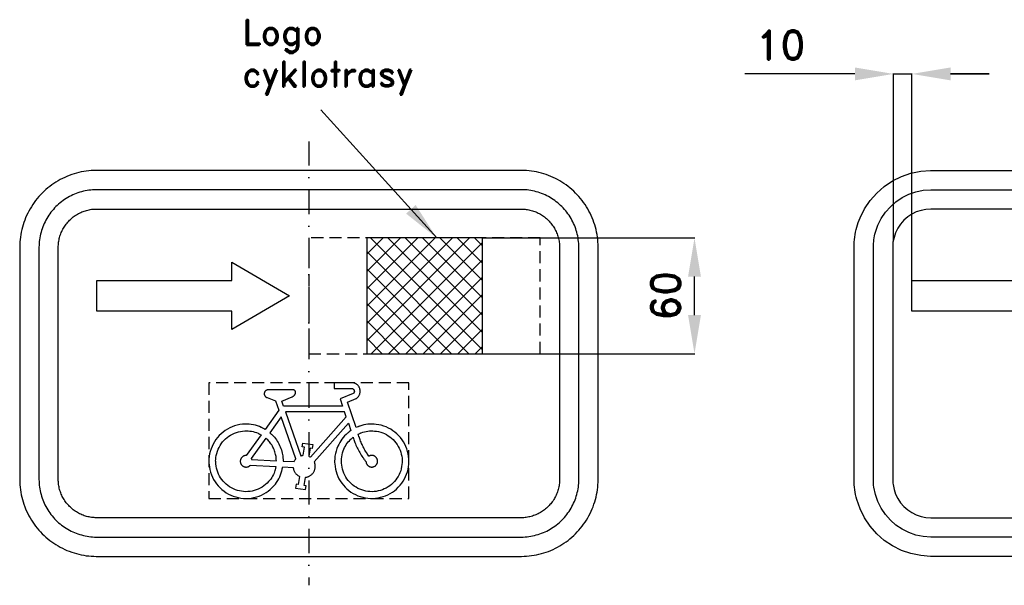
# Model space of a CAD drawing. Header units: millimetres. Extents: x -334 to 456, y -813 to 175.
# Tile 1 of 4: x -334 to 176, y -813 to -520. Entities that reach past the tile are written whole.
import ezdxf

# ---------------------------------------------------------------- set-up
doc = ezdxf.new("R2010")
doc.units = ezdxf.units.MM
doc.header["$LTSCALE"] = 5
doc.linetypes.add('ČERCHOVANÁX2', pattern=[2, 1, -0.5, 0, -0.5])
doc.linetypes.add('ČÁRKOVANÁX2', pattern=[1.5, 1, -0.5])
doc.layers.add('Kóty', color=2, linetype='Continuous')
doc.layers.add('Značka', color=7, linetype='Continuous')
doc.styles.get("Standard").update_dxf_attribs({"font": 'romand.shx', "height": 15})
doc.dimstyles.get("Standard").update_dxf_attribs({"dimtxt": 15, "dimasz": 20, "dimexe": 0.18, "dimexo": 0.0625, "dimgap": 7.5, "dimtad": 1, "dimdec": 0, "dimzin": 0, "dimdsep": 46, "dimtxsty": 'Standard', "dimcen": 0.09, "dimadec": 0, "dimazin": 0, "dimtfac": 1, "dimtdec": 0, "dimtofl": 0, "dimtmove": 0, "dimatfit": 3, "dimfxl": 1, "dimtolj": 1, "dimtzin": 0, "dimarcsym": 0})

# ---------------------------------------------------------------- blocks, each defined once
blk = doc.blocks.new('*D1')
at = {"layer": 'Defpoints', "color": 0, "transparency": 16777216}
for p in [(118.95, -547.64), (118.95, -633.63), (128.51, -654.64)]:
    blk.add_point(p, dxfattribs=at)
at = {"layer": 'Kóty', "color": 0, "lineweight": -2, "transparency": 16777216}
for p, q in [((98.95, -547.64), (41.81, -547.64)), ((118.95, -633.56), (118.95, -547.46)), ((128.51, -654.57), (128.51, -547.46)), ((148.51, -547.64), (168.51, -547.64))]:
    blk.add_line(p, q, dxfattribs=at)
at = {"layer": 'Kóty', "color": 0, "transparency": 16777216}
for points in [[(98.95, -544.3), (98.95, -550.97), (118.95, -547.64)], [(148.51, -544.3), (148.51, -550.97), (128.51, -547.64)]]:
    blk.add_solid(points, dxfattribs=at)
at = {"layer": 'Kóty', "color": 0, "transparency": 16777216, "insert": (60.38, -532.64), "char_height": 15, "attachment_point": 5}
blk.add_mtext('\\A1;10', dxfattribs=at)
blk = doc.blocks.new('*D7')
at = {"layer": 'Defpoints', "color": 0, "transparency": 16777216}
for p in [(-94.27, -632.64), (15.73, -632.64), (-94.27, -692.64)]:
    blk.add_point(p, dxfattribs=at)
at = {"layer": 'Kóty', "color": 0, "lineweight": -2, "transparency": 16777216}
for p, q in [((-94.2, -632.64), (15.91, -632.64)), ((15.73, -672.64), (15.73, -652.64)), ((-94.2, -692.64), (15.91, -692.64))]:
    blk.add_line(p, q, dxfattribs=at)
at = {"layer": 'Kóty', "color": 0, "transparency": 16777216}
for points in [[(12.4, -652.64), (19.07, -652.64), (15.73, -632.64)], [(12.4, -672.64), (19.07, -672.64), (15.73, -692.64)]]:
    blk.add_solid(points, dxfattribs=at)
at = {"layer": 'Kóty', "color": 0, "transparency": 16777216, "insert": (0.73, -662.64), "char_height": 15, "attachment_point": 5, "rotation": 90}
blk.add_mtext('\\A1;60', dxfattribs=at)

msp = doc.modelspace()

# ---------------------------------------------------------------- hatches: boundary and pattern name
at = {"layer": 'Značka'}
h = msp.add_hatch(dxfattribs=at)
h.set_pattern_fill('ANSI37', color=2, scale=2)
h.set_pattern_definition([(45, (-184.979, -339.5594), (-4.49013, 4.49013), []), (135, (-184.979, -339.5594), (-4.49013, -4.49013), [])])
h.paths.add_polyline_path([(-94.27, -692.64), (-94.27, -632.64), (-154.27, -632.64), (-154.27, -692.64)])

# ---------------------------------------------------------------- linework, layer by layer
at = {"layer": 'Kóty'}
msp.add_line((168.51, -547.64), (148.51, -547.64), dxfattribs=at)
for points in [[(118.95, -547.64), (128.51, -547.64)], [(-117.96, -632.64), (-178.06, -566.19)]]:
    msp.add_lwpolyline(points, dxfattribs=at)
msp.add_solid([(-133.84, -620.04), (-128.9, -615.57), (-117.96, -632.64)], dxfattribs=at)
at = {"layer": 'Značka', "color": 6, "linetype": 'ČERCHOVANÁX2', "lineweight": 25, "ltscale": 2.5}
msp.add_line((-184.27, -582.64), (-184.27, -812.64), dxfattribs=at)
at = {"layer": 'Značka', "color": 5}
for points in [[(-74.27, -797.64), (-74.11, -797.64), (-73.95, -797.63, 0.03218), (-68.79, -797.27, 0.035443), (-63.71, -796.22, 0.036267), (-58.8, -794.56, 0.034424), (-54.17, -792.22, 0.033723), (-49.86, -789.35, 0.034083), (-45.98, -785.92, 0.034209), (-42.55, -782.04, 0.034227), (-39.68, -777.73, 0.034042), (-37.36, -773.1, 0.033411), (-35.68, -768.19, 0.034123), (-34.61, -763.11, 0.036741), (-34.27, -757.95), (-34.27, -757.79), (-34.27, -757.64), (-34.27, -637.64), (-34.27, -637.48), (-34.27, -637.32, 0.032174), (-34.63, -632.16, 0.035442), (-35.68, -627.08, 0.036265), (-37.34, -622.17, 0.034417), (-39.68, -617.55, 0.033722), (-42.55, -613.23, 0.034088), (-45.98, -609.35, 0.034208), (-49.86, -605.92, 0.034233), (-54.17, -603.05, 0.034048), (-58.81, -600.73, 0.033416), (-63.71, -599.05, 0.034129), (-68.79, -597.98, 0.036747), (-73.95, -597.64), (-74.11, -597.64), (-74.27, -597.64), (-294.27, -597.64), (-294.42, -597.64), (-294.58, -597.64, 0.032179), (-299.74, -598, 0.035443), (-304.82, -599.05, 0.03627), (-309.73, -600.71, 0.034417), (-314.36, -603.05, 0.033721), (-318.67, -605.92, 0.03408), (-322.55, -609.35, 0.034215), (-325.98, -613.23, 0.034224), (-328.85, -617.55, 0.034046), (-331.17, -622.18, 0.033405), (-332.85, -627.08, 0.034129), (-333.92, -632.16, 0.036741), (-334.26, -637.32), (-334.27, -637.48), (-334.27, -637.64), (-334.27, -757.64), (-334.27, -757.79), (-334.26, -757.95, 0.032179), (-333.9, -763.12, 0.035442), (-332.85, -768.19, 0.03626), (-331.19, -773.1, 0.034413), (-328.85, -777.73, 0.033721), (-325.98, -782.04, 0.034079), (-322.55, -785.92, 0.03421), (-318.67, -789.35, 0.034233), (-314.36, -792.22, 0.034047), (-309.73, -794.54, 0.033414), (-304.82, -796.22, 0.034126), (-299.74, -797.29, 0.036745), (-294.58, -797.63), (-294.42, -797.64), (-294.27, -797.64), (-74.27, -797.64)], [(138.51, -797.64), (138.35, -797.64), (138.2, -797.64), (133.03, -797.28), (127.96, -796.22), (123.05, -794.56), (118.42, -792.23), (114.11, -789.35), (110.23, -785.92), (106.79, -782.04), (103.92, -777.73), (101.6, -773.1), (99.93, -768.19, -0.034186), (98.86, -763.12, -0.036746), (98.51, -757.95), (98.51, -757.8), (98.51, -757.64), (98.51, -637.64), (98.51, -637.48), (98.51, -637.33, -0.032185), (98.87, -632.16, -0.035458), (99.93, -627.09, -0.036271), (101.59, -622.18), (103.92, -617.55), (106.8, -613.24), (110.23, -609.36), (114.11, -605.92), (118.42, -603.05), (123.05, -600.73), (127.96, -599.06), (133.03, -597.99), (138.2, -597.64), (138.35, -597.64), (138.51, -597.64), (358.51, -597.64)], [(-74.27, -787.64), (-74.15, -787.64), (-74.03, -787.64, 0.03218), (-70.16, -787.36, 0.035443), (-66.35, -786.57, 0.036267), (-62.67, -785.33, 0.034426), (-59.2, -783.58, 0.033723), (-55.96, -781.42, 0.034082), (-53.05, -778.85, 0.034204), (-50.48, -775.94, 0.034223), (-48.32, -772.7, 0.034048), (-46.59, -769.23, 0.033416), (-45.33, -765.55, 0.034129), (-44.52, -761.74, 0.036741), (-44.27, -757.87), (-44.27, -757.75), (-44.27, -757.64), (-44.27, -637.64), (-44.27, -637.52), (-44.27, -637.4, 0.032179), (-44.54, -633.53, 0.03545), (-45.33, -629.72, 0.036265), (-46.57, -626.04, 0.034416), (-48.32, -622.57, 0.033726), (-50.48, -619.34, 0.034084), (-53.05, -616.42, 0.034206), (-55.96, -613.85, 0.034232), (-59.2, -611.7, 0.034049), (-62.67, -609.96, 0.033414), (-66.35, -608.7, 0.034126), (-70.16, -607.9, 0.036749), (-74.03, -607.64), (-74.15, -607.64), (-74.27, -607.64), (-294.27, -607.64), (-294.38, -607.64), (-294.5, -607.64, 0.03218), (-298.37, -607.91, 0.035444), (-302.18, -608.7, 0.036268), (-305.86, -609.94, 0.03441), (-309.33, -611.7, 0.03371), (-312.57, -613.85, 0.034082), (-315.48, -616.42, 0.034212), (-318.05, -619.33, 0.034232), (-320.21, -622.57, 0.034029), (-321.95, -626.04, 0.033416), (-323.2, -629.72, 0.034113), (-324.01, -633.53, 0.036749), (-324.26, -637.4), (-324.27, -637.52), (-324.27, -637.64), (-324.27, -757.64), (-324.27, -757.75), (-324.26, -757.87, 0.032179), (-323.99, -761.75, 0.035457), (-323.2, -765.55, 0.036267), (-321.96, -769.23, 0.034424), (-320.21, -772.7, 0.033731), (-318.05, -775.94, 0.034079), (-315.48, -778.85, 0.034202), (-312.57, -781.42, 0.034214), (-309.33, -783.58, 0.034038), (-305.86, -785.32, 0.033412), (-302.18, -786.57, 0.034125), (-298.37, -787.38, 0.036744), (-294.5, -787.64), (-294.38, -787.64), (-294.27, -787.64), (-74.27, -787.64)], [(138.51, -787.64), (138.39, -787.64), (138.27, -787.64), (134.4, -787.37), (130.59, -786.58), (126.91, -785.33), (123.44, -783.58), (120.21, -781.43), (117.3, -778.85), (114.72, -775.94), (112.57, -772.71), (110.83, -769.24), (109.57, -765.56), (108.77, -761.75, -0.036787), (108.51, -757.88), (108.51, -757.76), (108.51, -757.64), (108.51, -637.64), (108.51, -637.52), (108.51, -637.4, -0.032209), (108.78, -633.53, -0.035419), (109.57, -629.72), (110.82, -626.04), (112.57, -622.57), (114.72, -619.34), (117.3, -616.43), (120.21, -613.85), (123.44, -611.7), (126.91, -609.96), (130.59, -608.7), (134.4, -607.9), (138.27, -607.64), (138.39, -607.64), (138.51, -607.64), (358.51, -607.64)], [(-74.27, -777.64), (-294.27, -777.64), (-294.34, -777.64), (-294.42, -777.64, -0.032178), (-297.01, -777.45, -0.035444), (-299.54, -776.93, -0.036267), (-302, -776.1, -0.034422), (-304.31, -774.93, -0.033731), (-306.47, -773.49, -0.034071), (-308.41, -771.78, -0.034205), (-310.12, -769.84, -0.034223), (-311.56, -767.68, -0.034048), (-312.72, -765.37, -0.033416), (-313.56, -762.91, -0.034152), (-314.09, -760.37, -0.036741), (-314.26, -757.79), (-314.27, -757.71), (-314.27, -757.64), (-314.27, -637.64), (-314.27, -637.56), (-314.26, -637.48, -0.032179), (-314.08, -634.9, -0.035441), (-313.56, -632.36, -0.036259), (-312.73, -629.9, -0.034427), (-311.56, -627.59, -0.033732), (-310.12, -625.44, -0.034077), (-308.41, -623.49, -0.034187), (-306.47, -621.78, -0.03423), (-304.31, -620.34, -0.03405), (-302, -619.18, -0.03342), (-299.54, -618.35, -0.034122), (-297, -617.81, -0.036743), (-294.42, -617.64), (-294.34, -617.64), (-294.27, -617.64), (-74.27, -617.64), (-74.19, -617.64), (-74.11, -617.64, -0.032174), (-71.53, -617.82, -0.035443), (-68.99, -618.35, -0.036265), (-66.53, -619.18, -0.034414), (-64.22, -620.34, -0.033719), (-62.06, -621.78, -0.034082), (-60.12, -623.49, -0.034215), (-58.41, -625.44, -0.034226), (-56.97, -627.59, -0.03405), (-55.81, -629.91, -0.033405), (-54.97, -632.36, -0.034129), (-54.44, -634.9, -0.036741), (-54.27, -637.48), (-54.27, -637.56), (-54.27, -637.64), (-54.27, -757.64), (-54.27, -757.71), (-54.27, -757.79, -0.032179), (-54.45, -760.38, -0.035442), (-54.97, -762.91, -0.036259), (-55.8, -765.37, -0.034414), (-56.97, -767.68, -0.03372), (-58.41, -769.84, -0.034079), (-60.12, -771.78, -0.03421), (-62.06, -773.49, -0.034233), (-64.22, -774.93, -0.034047), (-66.54, -776.09, -0.033413), (-68.99, -776.93, -0.034126), (-71.53, -777.46, -0.036745), (-74.11, -777.64), (-74.19, -777.64), (-74.27, -777.64)], [(358.51, -617.64), (138.51, -617.64), (138.43, -617.64), (138.35, -617.64), (135.77, -617.82), (133.23, -618.35), (130.78, -619.18), (128.46, -620.35), (126.31, -621.78), (124.37, -623.5), (122.65, -625.44), (121.22, -627.59), (120.06, -629.91), (119.22, -632.36), (118.68, -634.9, 0.036755), (118.51, -637.48), (118.51, -637.56), (118.51, -637.64), (118.51, -757.64), (118.51, -757.72), (118.51, -757.8, 0.032172), (118.69, -760.38), (119.22, -762.92), (120.05, -765.37), (121.22, -767.69), (122.65, -769.84), (124.37, -771.78), (126.31, -773.5), (128.46, -774.93), (130.78, -776.09), (133.23, -776.93), (135.77, -777.47), (138.35, -777.64), (138.43, -777.64), (138.51, -777.64)], [(-205.76, -711.39), (-205.85, -711.41), (-205.94, -711.43), (-205.96, -711.44), (-205.98, -711.44), (-206.05, -711.47), (-206.13, -711.49), (-206.21, -711.53), (-206.3, -711.57), (-206.39, -711.61), (-206.47, -711.66), (-206.55, -711.71), (-206.63, -711.77), (-206.72, -711.84), (-206.81, -711.92), (-206.89, -712), (-206.97, -712.09), (-207.04, -712.19), (-207.11, -712.29), (-207.17, -712.39), (-207.23, -712.5), (-207.28, -712.61), (-207.32, -712.72), (-207.36, -712.83), (-207.38, -712.95), (-207.41, -713.07), (-207.42, -713.18), (-207.43, -713.3, 0.013317), (-207.42, -713.42), (-207.41, -713.58), (-207.39, -713.74), (-207.35, -713.9), (-207.29, -714.06), (-207.23, -714.21), (-207.15, -714.35), (-207.06, -714.49), (-206.97, -714.62), (-206.88, -714.73), (-206.8, -714.83), (-206.71, -714.92), (-206.61, -715.01), (-206.51, -715.09), (-206.4, -715.16), (-206.31, -715.22), (-206.22, -715.27), (-206.2, -715.28), (-206.18, -715.29), (-206.06, -715.35), (-205.94, -715.4), (-201.51, -717.08), (-199.84, -721.88), (-207.02, -731.82), (-207.07, -731.79), (-207.12, -731.77), (-207.31, -731.66), (-207.5, -731.56), (-207.74, -731.43), (-207.98, -731.3), (-208.22, -731.17), (-208.46, -731.05), (-208.71, -730.93), (-208.95, -730.81), (-209.95, -730.38), (-210.97, -730.01), (-212.01, -729.7), (-213.07, -729.46), (-214.15, -729.27), (-215.24, -729.16), (-216.33, -729.11), (-217.43, -729.12), (-218.79, -729.19), (-220.14, -729.36), (-221.48, -729.63), (-222.79, -730), (-224.07, -730.46), (-225.32, -731.03), (-226.51, -731.69), (-227.66, -732.42), (-228.77, -733.22), (-229.82, -734.09), (-230.8, -735.03), (-231.71, -736.05), (-232.54, -737.13), (-233.29, -738.27), (-233.94, -739.47), (-234.52, -740.7), (-235.03, -741.97), (-235.45, -743.27), (-235.77, -744.59), (-235.99, -745.94), (-236.11, -747.3, 0.020872), (-236.13, -748.66, 0.019545), (-236.04, -750.02), (-235.86, -751.37), (-235.61, -752.71), (-235.27, -754.03), (-234.83, -755.32), (-234.29, -756.57), (-233.67, -757.79), (-232.95, -758.95), (-232.15, -760.05), (-231.28, -761.09), (-230.35, -762.09), (-229.35, -763.02), (-228.29, -763.88), (-227.16, -764.64), (-225.98, -765.33), (-224.76, -765.93), (-223.49, -766.43), (-222.19, -766.84), (-220.87, -767.18), (-219.53, -767.43), (-218.17, -767.58), (-216.81, -767.62), (-215.45, -767.58), (-214.09, -767.42), (-212.76, -767.16), (-211.44, -766.81), (-210.14, -766.39), (-208.88, -765.88), (-207.66, -765.28), (-206.49, -764.59), (-205.36, -763.81), (-204.3, -762.95), (-203.31, -762.02), (-202.38, -761.01), (-201.67, -760.18), (-201.01, -759.31), (-200.4, -758.39), (-199.85, -757.44), (-199.36, -756.47), (-198.94, -755.47), (-198.59, -754.44), (-198.3, -753.4), (-198.23, -753.13), (-198.17, -752.87), (-198.12, -752.66), (-198.07, -752.44), (-198.06, -752.39), (-198.05, -752.34), (-197.85, -751.27), (-192.43, -751.54), (-192.39, -751.84), (-192.34, -752.14), (-192.33, -752.2), (-192.32, -752.25), (-192.27, -752.49), (-192.2, -752.72), (-192.1, -753.01), (-191.99, -753.29), (-191.86, -753.56), (-191.72, -753.83), (-191.56, -754.09), (-191.38, -754.34), (-191.2, -754.58), (-191.01, -754.82), (-190.81, -755.04), (-190.59, -755.26), (-190.36, -755.45), (-190.12, -755.64), (-189.92, -755.77), (-189.72, -755.9), (-189.66, -755.93), (-189.61, -755.95), (-189.34, -756.1), (-189.07, -756.23), (-189.75, -760.45), (-190.86, -760.27), (-191.18, -762.25), (-186, -763.08), (-185.68, -761.1), (-186.79, -760.93), (-186.11, -756.71), (-185.84, -756.67), (-185.58, -756.63), (-185.52, -756.61), (-185.47, -756.6), (-185.26, -756.56), (-185.05, -756.5), (-184.79, -756.42), (-184.54, -756.32), (-184.29, -756.21), (-184.05, -756.09), (-183.81, -755.95), (-183.58, -755.81), (-183.3, -755.62), (-183.03, -755.41), (-182.77, -755.19), (-182.53, -754.95), (-182.31, -754.7), (-182.1, -754.43), (-181.91, -754.15), (-181.73, -753.86), (-181.57, -753.56), (-181.42, -753.25), (-181.3, -752.94), (-181.19, -752.62), (-181.11, -752.29), (-181.04, -751.95), (-181, -751.62), (-180.97, -751.28), (-180.96, -751.01), (-180.96, -750.73), (-180.98, -750.46), (-181.01, -750.19), (-181.05, -749.92), (-181.11, -749.66), (-181.17, -749.45), (-181.23, -749.24), (-181.25, -749.19), (-181.27, -749.14), (-181.37, -748.89), (-181.47, -748.64), (-163.78, -728.65), (-162.48, -732.46), (-163.34, -733.1), (-163.38, -733.13), (-163.42, -733.17), (-163.59, -733.3), (-163.76, -733.43), (-163.97, -733.6), (-164.18, -733.77), (-164.98, -734.47), (-165.73, -735.23), (-166.45, -736.02), (-167.11, -736.86), (-167.73, -737.74), (-168.29, -738.66), (-168.79, -739.61), (-169.25, -740.59), (-169.76, -741.83), (-170.19, -743.1), (-170.52, -744.39), (-170.75, -745.71), (-170.89, -747.05), (-170.92, -748.39, 0.019434), (-170.86, -749.73), (-170.7, -751.06), (-170.48, -752.38), (-170.17, -753.69), (-169.77, -754.96), (-169.26, -756.21), (-168.68, -757.41), (-168, -758.57), (-167.24, -759.67), (-166.4, -760.72), (-165.51, -761.73), (-164.56, -762.67), (-163.54, -763.54), (-162.46, -764.33), (-161.32, -765.04), (-160.14, -765.66), (-158.91, -766.2), (-157.64, -766.65), (-156.36, -767.03), (-155.05, -767.33), (-153.73, -767.53), (-152.39, -767.63), (-151.05, -767.63), (-149.71, -767.53), (-148.39, -767.34), (-147.08, -767.05), (-145.79, -766.7), (-144.52, -766.26), (-143.29, -765.73), (-142.1, -765.11), (-140.96, -764.41), (-139.88, -763.62), (-138.86, -762.75), (-137.89, -761.82), (-136.98, -760.83), (-136.14, -759.79), (-135.37, -758.69), (-134.7, -757.53), (-134.1, -756.33), (-133.6, -755.09), (-133.19, -753.82), (-132.86, -752.52), (-132.61, -751.2), (-132.44, -749.87), (-132.38, -748.53, 0.018757), (-132.41, -747.19), (-132.54, -745.86), (-132.77, -744.54), (-133.1, -743.24), (-133.51, -741.96), (-133.99, -740.71), (-134.55, -739.49), (-135.2, -738.32), (-135.94, -737.2), (-136.75, -736.13), (-137.65, -735.14), (-138.61, -734.21), (-139.63, -733.34), (-140.7, -732.53), (-141.82, -731.8), (-142.99, -731.15), (-144.21, -730.59), (-145.46, -730.12), (-146.75, -729.74), (-148.06, -729.46), (-149.39, -729.26), (-150.46, -729.15), (-151.54, -729.09), (-152.61, -729.1), (-153.69, -729.18), (-154.75, -729.32), (-155.8, -729.53), (-156.83, -729.81), (-157.84, -730.15), (-158.09, -730.24), (-158.34, -730.34), (-158.54, -730.41), (-158.74, -730.49), (-158.79, -730.51), (-158.84, -730.53), (-159.83, -730.95), (-164.32, -717.77), (-159.79, -715.92), (-159.6, -715.79), (-159.42, -715.67), (-159.39, -715.64), (-159.35, -715.61), (-159.22, -715.5), (-159.08, -715.38), (-158.93, -715.23), (-158.78, -715.06), (-158.64, -714.89), (-158.5, -714.72), (-158.38, -714.53), (-158.27, -714.34), (-158.14, -714.1), (-158.02, -713.85), (-157.92, -713.59), (-157.84, -713.33), (-157.77, -713.06), (-157.72, -712.78), (-157.69, -712.51), (-157.68, -712.23), (-157.67, -711.96), (-157.69, -711.68), (-157.72, -711.41), (-157.77, -711.13), (-157.84, -710.87), (-157.93, -710.6), (-158.03, -710.35), (-158.15, -710.1), (-158.28, -709.85), (-158.42, -709.62), (-158.58, -709.39), (-158.75, -709.17), (-158.94, -708.97), (-159.14, -708.78), (-159.35, -708.6), (-159.57, -708.43), (-159.76, -708.31), (-159.94, -708.19), (-160.14, -708.08), (-160.34, -707.99), (-160.54, -707.9), (-160.75, -707.83), (-160.96, -707.77), (-161.18, -707.72), (-161.23, -707.71), (-161.28, -707.69), (-161.33, -707.69), (-161.37, -707.68), (-161.38, -707.68), (-161.39, -707.68), (-161.61, -707.64), (-171.13, -707.64), (-171.13, -710.64), (-162.03, -710.64), (-161.96, -710.65), (-161.89, -710.66), (-161.88, -710.66), (-161.86, -710.66), (-161.81, -710.68), (-161.75, -710.69), (-161.68, -710.71), (-161.62, -710.74), (-161.55, -710.77), (-161.49, -710.8), (-161.42, -710.84), (-161.36, -710.88), (-161.29, -710.93), (-161.22, -710.98), (-161.15, -711.04), (-161.09, -711.1), (-161.03, -711.17), (-160.98, -711.24), (-160.93, -711.32), (-160.88, -711.4), (-160.84, -711.48), (-160.81, -711.56), (-160.77, -711.64), (-160.75, -711.73), (-160.73, -711.81), (-160.71, -711.9), (-160.71, -711.99), (-160.7, -712.08, -0.012258), (-160.7, -712.17), (-160.71, -712.26), (-160.72, -712.35), (-160.74, -712.44), (-160.76, -712.52), (-160.79, -712.61), (-160.82, -712.69), (-160.86, -712.77), (-160.89, -712.84), (-160.93, -712.9), (-160.97, -712.96), (-161.01, -713.02), (-161.06, -713.07), (-161.11, -713.12), (-161.15, -713.16), (-161.19, -713.2), (-161.2, -713.21), (-161.21, -713.22), (-161.27, -713.27), (-161.32, -713.31), (-168.07, -716.06), (-166.81, -719.75), (-197.41, -719.75), (-198.3, -717.21), (-193, -715.02), (-192.87, -714.96), (-192.75, -714.9), (-192.73, -714.89), (-192.7, -714.88), (-192.61, -714.82), (-192.52, -714.77), (-192.4, -714.69), (-192.29, -714.61), (-192.19, -714.52), (-192.09, -714.43), (-191.99, -714.34), (-191.89, -714.24), (-191.78, -714.11), (-191.67, -713.98), (-191.56, -713.84), (-191.47, -713.7), (-191.39, -713.55), (-191.32, -713.39), (-191.27, -713.23), (-191.22, -713.06), (-191.2, -712.97), (-191.18, -712.88), (-191.17, -712.79), (-191.17, -712.7), (-191.17, -712.6), (-191.18, -712.51), (-191.19, -712.42), (-191.21, -712.33), (-191.24, -712.24), (-191.27, -712.15), (-191.31, -712.07), (-191.36, -711.99), (-191.41, -711.91), (-191.47, -711.84), (-191.53, -711.77), (-191.6, -711.71), (-191.66, -711.66), (-191.72, -711.61), (-191.78, -711.57), (-191.84, -711.53), (-191.91, -711.5), (-191.98, -711.47), (-192.05, -711.44), (-192.12, -711.42), (-192.14, -711.42), (-192.15, -711.42), (-192.17, -711.41), (-192.19, -711.41), (-192.21, -711.4), (-192.23, -711.4), (-192.25, -711.4), (-192.26, -711.39), (-205.76, -711.39)], [(-216.81, -745.37), (-216.98, -745.37), (-217.15, -745.38), (-217.18, -745.38), (-217.21, -745.39), (-217.35, -745.41), (-217.48, -745.43), (-217.65, -745.47), (-217.81, -745.52), (-217.97, -745.58), (-218.13, -745.64), (-218.28, -745.72), (-218.43, -745.81), (-218.61, -745.92), (-218.78, -746.05), (-218.94, -746.19), (-219.09, -746.35), (-219.22, -746.51), (-219.35, -746.68), (-219.46, -746.86), (-219.56, -747.05), (-219.65, -747.25), (-219.72, -747.45), (-219.78, -747.65), (-219.82, -747.86), (-219.85, -748.07), (-219.86, -748.28, 0.020062), (-219.86, -748.5), (-219.84, -748.71), (-219.81, -748.92), (-219.77, -749.13), (-219.71, -749.33), (-219.63, -749.53), (-219.54, -749.72), (-219.44, -749.91), (-219.32, -750.09), (-219.19, -750.26), (-219.05, -750.42), (-218.9, -750.57), (-218.74, -750.71), (-218.57, -750.84), (-218.39, -750.95), (-218.2, -751.05), (-218.01, -751.14), (-217.81, -751.21), (-217.61, -751.27), (-217.4, -751.32), (-217.19, -751.35), (-216.98, -751.37), (-216.76, -751.37), (-216.55, -751.35), (-216.34, -751.32), (-216.13, -751.27), (-215.97, -751.23), (-215.8, -751.18), (-215.64, -751.11), (-215.49, -751.04), (-215.34, -750.96), (-215.2, -750.87), (-215.09, -750.79), (-214.98, -750.7), (-214.95, -750.68), (-214.93, -750.66), (-214.8, -750.54), (-214.68, -750.42), (-201.36, -751.09), (-201.55, -751.95), (-201.77, -752.81), (-201.82, -752.98), (-201.87, -753.15), (-202.09, -753.82), (-202.34, -754.48), (-202.7, -755.28), (-203.11, -756.06), (-203.57, -756.83), (-204.07, -757.56), (-204.62, -758.26), (-205.2, -758.92), (-205.97, -759.73), (-206.78, -760.47), (-207.65, -761.16), (-208.57, -761.77), (-209.53, -762.32), (-210.53, -762.79), (-211.57, -763.19), (-212.63, -763.51), (-213.7, -763.78), (-214.79, -763.98), (-215.89, -764.09), (-216.99, -764.12), (-218.1, -764.08), (-219.2, -763.94), (-220.28, -763.73), (-221.35, -763.44), (-222.4, -763.09), (-223.43, -762.68), (-224.42, -762.19), (-225.37, -761.63), (-226.28, -761), (-227.14, -760.3), (-227.94, -759.54), (-228.7, -758.73), (-229.4, -757.88), (-230.05, -756.98), (-230.63, -756.04), (-231.14, -755.06), (-231.57, -754.04), (-231.93, -752.99), (-232.2, -751.92), (-232.41, -750.83), (-232.55, -749.74), (-232.62, -748.63, -0.020647), (-232.61, -747.53), (-232.52, -746.43), (-232.34, -745.33), (-232.09, -744.26), (-231.75, -743.2), (-231.34, -742.17), (-230.88, -741.17), (-230.35, -740.2), (-229.75, -739.26), (-229.08, -738.38), (-228.36, -737.55), (-227.57, -736.78), (-226.72, -736.06), (-225.83, -735.41), (-224.9, -734.81), (-223.94, -734.27), (-222.94, -733.8), (-221.9, -733.41), (-220.84, -733.09), (-219.76, -732.86), (-218.67, -732.71), (-217.56, -732.62), (-216.67, -732.6), (-215.78, -732.62), (-214.9, -732.69), (-214.01, -732.82), (-213.15, -733), (-212.3, -733.24), (-211.47, -733.54), (-210.66, -733.88), (-210.46, -733.97), (-210.26, -734.07), (-210.1, -734.14), (-209.94, -734.22), (-209.9, -734.24), (-209.86, -734.26), (-209.08, -734.67), (-216.81, -745.37)], [(-154.63, -748.68), (-154.61, -748.84), (-154.58, -749.01), (-154.57, -749.04), (-154.56, -749.08), (-154.53, -749.21), (-154.49, -749.34), (-154.43, -749.5), (-154.36, -749.65), (-154.28, -749.81), (-154.19, -749.95), (-154.09, -750.09), (-153.99, -750.23), (-153.85, -750.39), (-153.7, -750.54), (-153.54, -750.69), (-153.37, -750.81), (-153.19, -750.93), (-153.01, -751.03), (-152.81, -751.12), (-152.61, -751.19), (-152.41, -751.25), (-152.2, -751.3), (-151.99, -751.34), (-151.78, -751.35), (-151.56, -751.35), (-151.35, -751.34), (-151.14, -751.31), (-150.93, -751.26), (-150.73, -751.2), (-150.52, -751.13), (-150.33, -751.05), (-150.14, -750.95), (-149.96, -750.83), (-149.79, -750.71), (-149.63, -750.57), (-149.48, -750.42), (-149.34, -750.26), (-149.2, -750.09), (-149.09, -749.91), (-148.98, -749.73), (-148.89, -749.53), (-148.81, -749.34), (-148.75, -749.13), (-148.71, -748.92), (-148.67, -748.71), (-148.65, -748.5), (-148.65, -748.29), (-148.66, -748.08), (-148.69, -747.86), (-148.73, -747.66), (-148.79, -747.45), (-148.86, -747.25), (-148.94, -747.05), (-149.04, -746.86), (-149.15, -746.68), (-149.28, -746.51), (-149.41, -746.34), (-149.56, -746.19), (-149.72, -746.05), (-149.89, -745.92), (-150.07, -745.8), (-150.25, -745.69), (-150.44, -745.6), (-150.64, -745.52), (-150.84, -745.46), (-151.05, -745.41), (-151.26, -745.38), (-151.47, -745.36), (-151.65, -745.35), (-151.82, -745.35), (-151.99, -745.36), (-152.16, -745.39), (-152.32, -745.42), (-152.49, -745.46), (-152.62, -745.51), (-152.74, -745.56), (-152.77, -745.57), (-152.81, -745.58), (-152.96, -745.65), (-153.11, -745.73), (-153.49, -745.21), (-153.85, -744.69), (-153.92, -744.58), (-154, -744.48), (-154.28, -744.05), (-154.56, -743.62), (-154.9, -743.08), (-155.22, -742.53), (-155.54, -741.97), (-155.84, -741.41), (-156.14, -740.84), (-156.42, -740.26), (-156.7, -739.69), (-156.97, -739.11), (-157.23, -738.52), (-157.47, -737.93), (-157.7, -737.33), (-157.92, -736.73), (-158.09, -736.25), (-158.25, -735.76), (-158.29, -735.64), (-158.32, -735.51), (-158.51, -734.9), (-158.69, -734.29), (-157.9, -733.93), (-157.86, -733.91), (-157.82, -733.89), (-157.66, -733.83), (-157.5, -733.76), (-157.29, -733.68), (-157.09, -733.6), (-156.27, -733.31), (-155.44, -733.07), (-154.59, -732.88), (-153.73, -732.74), (-152.86, -732.65), (-151.99, -732.61), (-151.11, -732.63), (-150.24, -732.69), (-149.16, -732.81), (-148.09, -733.01), (-147.03, -733.28), (-146, -733.64), (-145, -734.06), (-144.03, -734.56), (-143.1, -735.13), (-142.22, -735.77), (-141.36, -736.44), (-140.55, -737.17), (-139.8, -737.96), (-139.11, -738.8), (-138.48, -739.69), (-137.92, -740.63), (-137.43, -741.6), (-137, -742.6), (-136.63, -743.63), (-136.33, -744.67), (-136.1, -745.74), (-135.96, -746.82), (-135.89, -747.91, -0.0204), (-135.9, -749), (-135.99, -750.08), (-136.16, -751.16), (-136.38, -752.23), (-136.67, -753.27), (-137.04, -754.3), (-137.48, -755.29), (-138, -756.26), (-138.58, -757.18), (-139.23, -758.05), (-139.94, -758.88), (-140.68, -759.67), (-141.48, -760.41), (-142.33, -761.09), (-143.24, -761.7), (-144.18, -762.25), (-145.16, -762.73), (-146.17, -763.13), (-147.21, -763.47), (-148.26, -763.75), (-149.33, -763.96), (-150.41, -764.09), (-151.5, -764.13), (-152.59, -764.11), (-153.67, -764), (-154.74, -763.81), (-155.8, -763.55), (-156.85, -763.24), (-157.86, -762.85), (-158.85, -762.4), (-159.8, -761.86), (-160.72, -761.27), (-161.58, -760.61), (-162.4, -759.88), (-163.16, -759.1), (-163.88, -758.29), (-164.55, -757.43), (-165.15, -756.52), (-165.68, -755.56), (-166.15, -754.58), (-166.53, -753.56), (-166.84, -752.52), (-167.09, -751.46), (-167.27, -750.38), (-167.38, -749.3), (-167.42, -748.21, -0.018279), (-167.37, -747.13), (-167.24, -746.04), (-167.04, -744.97), (-166.76, -743.92), (-166.41, -742.89), (-166.09, -742.07), (-165.73, -741.27), (-165.33, -740.49), (-164.87, -739.74), (-164.38, -739.03), (-163.84, -738.35), (-163.26, -737.7), (-162.64, -737.1), (-162.48, -736.95), (-162.32, -736.8), (-162.19, -736.68), (-162.06, -736.57), (-162.03, -736.54), (-161.99, -736.51), (-161.33, -735.95), (-161.11, -736.64), (-160.88, -737.33), (-160.83, -737.46), (-160.79, -737.6), (-160.59, -738.14), (-160.39, -738.69), (-160.12, -739.36), (-159.84, -740.02), (-159.54, -740.69), (-159.24, -741.34), (-158.92, -741.99), (-158.58, -742.63), (-158.24, -743.27), (-157.89, -743.9), (-157.53, -744.53), (-157.15, -745.15), (-156.76, -745.76), (-156.36, -746.36), (-156.03, -746.83), (-155.69, -747.3), (-155.6, -747.41), (-155.51, -747.53), (-155.08, -748.1), (-154.63, -748.68)]]:
    msp.add_lwpolyline(points, format="xyb", dxfattribs=at)
at = {"layer": 'Značka', "color": 6, "linetype": 'ČÁRKOVANÁX2', "ltscale": 1.25}
for points in [[(-64.27, -692.64), (-64.27, -632.64), (-184.27, -632.64), (-184.27, -692.64), (-64.27, -692.64)], [(-132.39, -767.64), (-132.39, -707.64), (-236.15, -707.64), (-236.15, -767.64), (-132.39, -767.64)]]:
    msp.add_lwpolyline(points, dxfattribs=at)
at = {"layer": 'Značka', "color": 5}
for points in [[(-94.27, -692.64), (-94.27, -632.64), (-154.27, -632.64), (-154.27, -692.64), (-94.27, -692.64)], [(-224.27, -654.64), (-224.27, -645.14), (-194.27, -662.64), (-224.27, -680.14), (-224.27, -670.64), (-294.27, -670.64), (-294.27, -654.64), (-224.27, -654.64)], [(198.51, -654.64), (198.51, -645.14), (228.51, -662.64), (198.51, -680.14), (198.51, -670.64), (128.51, -670.64), (128.51, -654.64), (198.51, -654.64)], [(-183.67, -741.53), (-184.35, -745.75), (-184.3, -745.78), (-184.25, -745.8), (-184.06, -745.9), (-183.86, -746), (-183.67, -746.11), (-183.49, -746.23), (-183.45, -746.26), (-183.4, -746.3), (-164.89, -725.39), (-165.79, -722.75), (-196.36, -722.75), (-188.43, -745.51), (-188.38, -745.49), (-188.32, -745.48), (-188.1, -745.42), (-187.88, -745.36), (-187.65, -745.32), (-187.43, -745.29), (-187.37, -745.28), (-187.31, -745.28), (-186.63, -741.06), (-187.74, -740.88), (-187.43, -738.91), (-182.25, -739.74), (-182.56, -741.71), (-183.67, -741.53)], [(-198.64, -725.33), (-204.57, -733.55), (-203.94, -734.11), (-203.91, -734.13), (-203.88, -734.16), (-203.76, -734.28), (-203.63, -734.39), (-203.48, -734.53), (-203.33, -734.68), (-202.74, -735.27), (-202.18, -735.9), (-201.65, -736.55), (-201.15, -737.22), (-200.68, -737.92), (-200.24, -738.64), (-199.84, -739.38), (-199.46, -740.14), (-199.11, -740.91), (-198.79, -741.69), (-198.5, -742.48), (-198.26, -743.29), (-198.06, -744.11), (-197.9, -744.93), (-197.8, -745.59), (-197.73, -746.26), (-197.72, -746.43), (-197.7, -746.6), (-197.65, -747.44), (-197.62, -748.28), (-191.92, -748.56), (-191.88, -748.49), (-191.85, -748.41), (-191.69, -748.12), (-191.52, -747.84), (-191.33, -747.57), (-191.13, -747.31), (-191.07, -747.25), (-191.02, -747.19), (-198.64, -725.33)], [(-214.23, -746.93), (-214.22, -746.95), (-214.21, -746.98), (-214.15, -747.08), (-214.11, -747.19), (-214.06, -747.29), (-214.02, -747.4), (-214.02, -747.43), (-214.01, -747.46), (-201.12, -748.1), (-201.16, -747.44), (-201.2, -746.77), (-201.21, -746.64), (-201.23, -746.51), (-201.29, -745.98), (-201.38, -745.45), (-201.51, -744.8), (-201.68, -744.16), (-201.87, -743.52), (-202.09, -742.89), (-202.34, -742.27), (-202.62, -741.66), (-202.91, -741.05), (-203.22, -740.46), (-203.56, -739.88), (-203.93, -739.33), (-204.32, -738.79), (-204.74, -738.27), (-205.09, -737.87), (-205.46, -737.49), (-205.56, -737.39), (-205.65, -737.3), (-206.13, -736.84), (-206.63, -736.39), (-214.23, -746.93)], [(138.51, -777.64), (358.51, -777.64)], [(358.51, -787.64), (138.51, -787.64)], [(358.51, -797.64), (138.51, -797.64)]]:
    msp.add_lwpolyline(points, dxfattribs=at)

# ---------------------------------------------------------------- texts
at = {"layer": 'Kóty', "insert": (-218.78, -519.54), "char_height": 13, "attachment_point": 1}
msp.add_mtext_dynamic_manual_height_columns('Logo cyklotrasy', width=119.3055, gutter_width=100, heights=[0], dxfattribs=at)

# ---------------------------------------------------------------- dimensions: what is measured, and where the dimension line sits
at = {"layer": 'Kóty'}
dim = msp.add_linear_dim(base=(118.95, -547.64), p1=(128.51, -654.64), p2=(118.95, -633.63), dimstyle='Standard', dxfattribs=at)
dim.commit()
dim.dimension.update_dxf_attribs({"geometry": '*D1', "text_midpoint": (60.38, -532.64)})
dim = msp.add_linear_dim(base=(15.73, -632.64), p1=(-94.27, -692.64), p2=(-94.27, -632.64), angle=90, dimstyle='Standard', dxfattribs=at)
dim.commit()
dim.dimension.update_dxf_attribs({"geometry": '*D7', "text_midpoint": (0.73, -662.64)})

doc.saveas('drawing.dxf')
